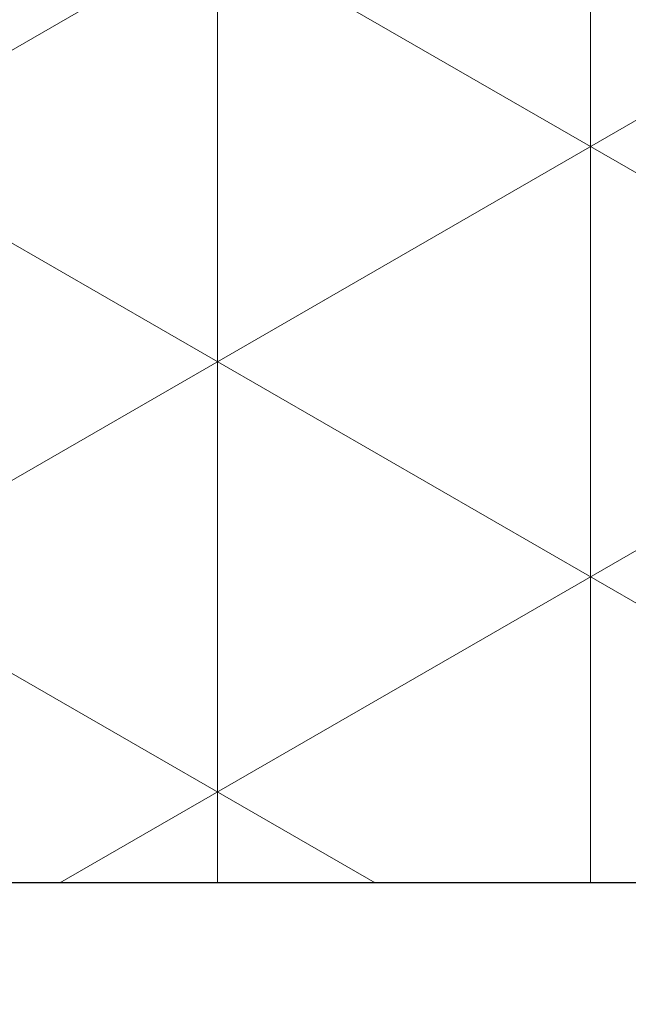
# Model space of a CAD drawing. Header units: millimetres. Extents: x -48448 to 452754, y -13941 to 17062.
# Tile 158 of 171: x 15133.15 to 15135.74, y 3601.57 to 3605.76. Entities that reach past the tile are written whole.
import ezdxf

# ---------------------------------------------------------------- set-up
doc = ezdxf.new("R2010")
doc.units = ezdxf.units.MM

msp = doc.modelspace()

# ---------------------------------------------------------------- hatches: boundary and pattern name
at = {"lineweight": 5}
h = msp.add_hatch(dxfattribs=at)
h.set_pattern_fill('NET3', color=256, scale=0.5, angle=90)
h.set_pattern_definition([(90, (-47770.6976, -3756.4557), (-1.5875, 1e-16), []), (150, (-47770.6976, -3756.4557), (-0.79375, -1.37481533), []), (210, (-47770.6976, -3756.4557), (0.79375, -1.37481533), [])])
h.paths.add_polyline_path([(15211.3816, 3618.0862), (15131.3816, 3618.0862), (15131.3816, 3602.0862), (15211.3816, 3602.0862)])
h = msp.add_hatch()
h.set_pattern_fill('ANSI33', color=256, scale=50)
h.set_pattern_definition([(45, (-70561.63, 42313.1), (-224.5064, 224.5064), []), (45, (-70337.12, 42313.1), (-224.5064, 224.5064), [158.75, -79.375])])
h.paths.add_polyline_path([(14973.8829, 2462.6319), (15373.8834, 2462.6319), (15373.8829, 3568.0837), (15362.8686, 3568.0862), (15362.8686, 3602.0862), (14973.8829, 3602.0862)])

# ---------------------------------------------------------------- linework, layer by layer
msp.add_line((15362.8686, 3602.0862), (14973.8829, 3602.0862))
msp.add_line((15362.8686, 3602.0862), (14973.8829, 3602.0862))
msp.add_lwpolyline([(15131.3816, 3602.0862), (15211.3816, 3602.0862), (15211.3816, 3618.0862), (15131.3816, 3618.0862)], close=True, dxfattribs=at)

doc.saveas('drawing.dxf')
